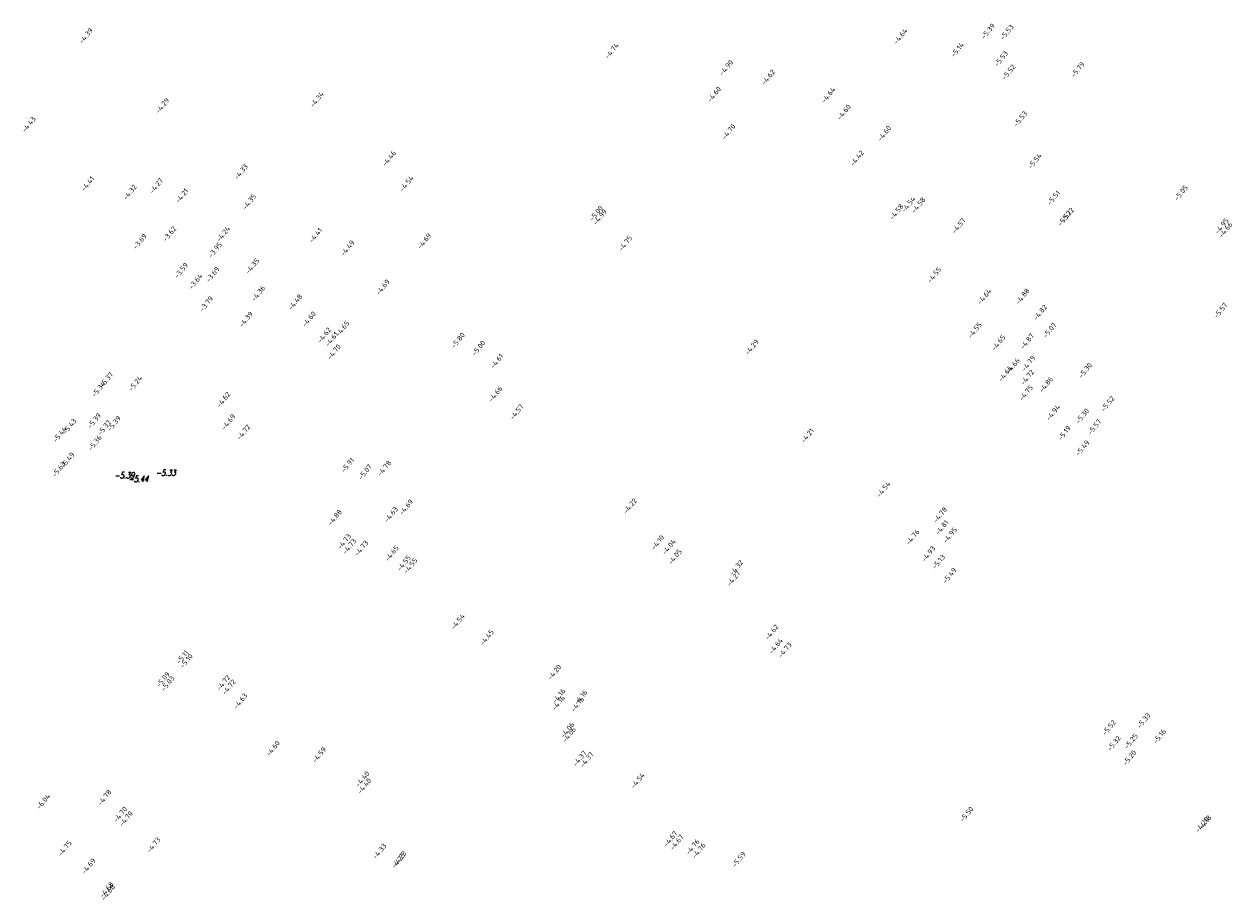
# Model space of a CAD drawing. Extents: x 107806 to 108294, y 478685 to 479420.
# Tile 8 of 13: x 108056 to 108176, y 479060 to 479146. Entities that reach past the tile are written whole.
import ezdxf
from ezdxf.enums import TextEntityAlignment as Align

# ---------------------------------------------------------------- set-up
doc = ezdxf.new("R2010")
doc.units = 0
doc.layers.add('B-XX-AL-HOOGTELABEL-S', color=252, linetype='CONTINUOUS', lineweight=25)
doc.layers.add('HGTP_hoogtepunt', color=251, linetype='CONTINUOUS', lineweight=9)
doc.styles.add('NLCS 00', font='isocpeur.ttf')
doc.styles.get("Standard").update_dxf_attribs({"font": 'romans.shx', "height": 0.9})

msp = doc.modelspace()

# ---------------------------------------------------------------- texts
at = {"layer": 'B-XX-AL-HOOGTELABEL-S', "style": 'NLCS 00'}
for s, p in [('-5.39', (108151.98, 479145.63)), ('-5.53', (108153.84, 479145.52)), ('-4.39', (108062.56, 479145.17)), ('-4.64', (108143.3, 479145.13)), ('-4.74', (108114.69, 479143.68)), ('-5.14', (108148.94, 479143.79)), ('-4.90', (108126.02, 479142)), ('-5.53', (108153.27, 479142.89)), ('-4.62', (108130.19, 479141.06)), ('-5.52', (108154.02, 479141.57)), ('-5.79', (108160.87, 479141.82)), ('-4.29', (108070.13, 479138.25)), ('-4.34', (108085.45, 479138.85)), ('-4.60', (108124.83, 479139.36)), ('-4.64', (108136.15, 479139.3)), ('-4.60', (108137.69, 479137.6)), ('-4.43', (108056.88, 479136.38)), ('-5.53', (108155.18, 479136.93)), ('-4.70', (108126.26, 479135.66)), ('-4.60', (108141.7, 479135.49)), ('-4.46', (108092.6, 479133.01)), ('-4.42', (108138.98, 479133.03)), ('-5.54', (108156.61, 479132.75)), ('-4.33', (108077.92, 479131.68)), ('-4.41', (108062.73, 479130.5)), ('-4.27', (108069.52, 479130.3)), ('-4.54', (108094.34, 479130.52)), ('-4.32', (108066.91, 479129.66)), ('-4.21', (108072.06, 479129.31)), ('-4.35', (108078.74, 479128.71)), ('-5.51', (108158.47, 479129.11)), ('-5.05', (108171.11, 479129.6)), ('-5.00', (108113.13, 479127.56)), ('-4.58', (108142.91, 479127.71)), ('-4.54', (108144.09, 479128.45)), ('-4.58', (108145.08, 479128.38)), ('-4.99', (108113.51, 479127.2)), ('-4.57', (108149.08, 479126.34)), ('-5.52', (108159.56, 479127.08)), ('-5.72', (108159.84, 479127.38)), ('-4.95', (108175.15, 479126.31)), ('-3.62', (108070.84, 479125.53)), ('-4.24', (108076.16, 479125.53)), ('-4.41', (108085.32, 479125.38)), ('-4.66', (108175.53, 479125.94)), ('-3.69', (108067.9, 479124.79)), ('-3.95', (108075.35, 479123.94)), ('-4.49', (108088.48, 479124.12)), ('-4.69', (108096.1, 479124.82)), ('-4.75', (108116.02, 479124.59)), ('-3.59', (108072, 479121.91)), ('-3.69', (108075.11, 479121.51)), ('-4.35', (108079.05, 479122.34)), ('-4.55', (108146.65, 479121.46)), ('-3.64', (108073.42, 479120.82)), ('-4.36', (108079.64, 479119.63)), ('-4.69', (108091.98, 479120.25)), ('-4.64', (108151.61, 479119.32)), ('-4.88', (108155.4, 479119.34)), ('-3.79', (108074.49, 479118.6)), ('-4.48', (108083.3, 479118.77)), ('-5.57', (108175.03, 479117.93)), ('-4.39', (108078.42, 479117.06)), ('-4.60', (108084.66, 479117.09)), ('-4.82', (108157.15, 479117.74)), ('-4.65', (108087.98, 479116.14)), ('-4.55', (108150.67, 479115.98)), ('-5.07', (108158.09, 479115.97)), ('-4.62', (108086.18, 479115.49)), ('-4.61', (108086.91, 479115.08)), ('-5.80', (108099.44, 479114.97)), ('-4.29', (108128.56, 479114.3)), ('-4.65', (108153.01, 479114.74)), ('-4.87', (108155.85, 479114.88)), ('-4.70', (108087.14, 479113.83)), ('-5.00', (108101.47, 479114.21)), ('-4.61', (108103.28, 479112.91)), ('-4.66', (108154.44, 479112.44)), ('-4.79', (108155.99, 479112.69)), ('-5.30', (108161.61, 479111.99)), ('-5.37', (108064.58, 479111.07)), ('-5.37', (108064.58, 479111.07)), ('-5.24', (108067.45, 479110.7)), ('-4.64', (108153.68, 479111.67)), ('-4.72', (108155.88, 479111.31)), ('-5.34', (108063.8, 479110.13)), ('-5.34', (108063.8, 479110.13)), ('-4.66', (108103.15, 479109.66)), ('-4.66', (108103.15, 479109.66)), ('-4.75', (108155.74, 479109.76)), ('-4.86', (108157.74, 479110.6)), ('-4.62', (108076.19, 479109.1)), ('-5.52', (108163.84, 479108.68)), ('-4.57', (108105.25, 479107.88)), ('-4.94', (108158.43, 479107.82)), ('-5.30', (108161.33, 479107.48)), ('-5.43', (108060.92, 479106.45)), ('-5.39', (108063.37, 479107.01)), ('-5.37', (108064.37, 479106.32)), ('-5.39', (108065.33, 479106.73)), ('-4.69', (108076.68, 479106.89)), ('-4.69', (108076.68, 479106.89)), ('-4.69', (108076.68, 479106.89)), ('-5.57', (108162.53, 479106.39)), ('-5.44', (108059.96, 479105.65)), ('-5.36', (108063.44, 479104.81)), ('-4.72', (108078.18, 479105.87)), ('-4.21', (108134.07, 479105.53)), ('-5.19', (108159.54, 479105.79)), ('-5.49', (108161.34, 479104.3)), ('-5.49', (108060.73, 479103.1)), ('-5.91', (108088.49, 479102.61)), ('-5.63', (108059.86, 479102.19)), ('-5.07', (108090.22, 479101.93)), ('-4.78', (108092.13, 479102.29)), ('-4.54', (108141.62, 479100.21)), ('-4.63', (108092.8, 479097.71)), ('-4.69', (108094.29, 479098.44)), ('-4.22', (108116.5, 479098.56)), ('-4.78', (108147.23, 479097.67)), ('-4.78', (108147.23, 479097.67)), ('-4.88', (108087.23, 479097.42)), ('-4.81', (108147.4, 479096.42)), ('-4.76', (108144.5, 479095.46)), ('-4.95', (108148.21, 479095.66)), ('-4.73', (108088.16, 479095.03)), ('-4.73', (108088.67, 479094.55)), ('-4.73', (108089.86, 479094.37)), ('-4.10', (108119.23, 479094.95)), ('-4.04', (108120.34, 479094.5)), ('-4.65', (108092.87, 479093.85)), ('-4.55', (108094.07, 479092.89)), ('-4.05', (108120.94, 479093.51)), ('-4.93', (108146.07, 479093.81)), ('-5.13', (108147.08, 479093.02)), ('-4.55', (108094.72, 479092.63)), ('-4.32', (108127.03, 479092.43)), ('-5.49', (108148.16, 479091.65)), ('-4.27', (108126.75, 479091.37)), ('-4.54', (108099.42, 479087.09)), ('-4.62', (108130.53, 479086.04)), ('-4.45', (108102.29, 479085.51)), ('-4.64', (108130.95, 479084.68)), ('-5.11', (108072.11, 479083.58)), ('-5.10', (108072.5, 479083.19)), ('-4.73', (108131.84, 479084.27)), ('-4.20', (108109, 479082.08)), ('-5.09', (108070.19, 479081.35)), ('-5.03', (108070.66, 479080.95)), ('-4.72', (108076.18, 479081.04)), ('-4.72', (108076.72, 479080.6)), ('-4.16', (108109.43, 479079.72)), ('-4.16', (108111.6, 479079.59)), ('-4.63', (108077.87, 479079.22)), ('-4.16', (108109.39, 479079.03)), ('-4.16', (108111.28, 479078.9)), ('-5.33', (108167.41, 479077.28)), ('-4.06', (108110.28, 479076.35)), ('-5.52', (108163.97, 479076.58)), ('-4.06', (108110.44, 479075.88)), ('-5.32', (108164.46, 479075.03)), ('-5.25', (108166.15, 479075.23)), ('-5.16', (108168.98, 479075.72)), ('-4.60', (108081.09, 479074.51)), ('-4.59', (108085.68, 479073.88)), ('-5.20', (108166, 479073.59)), ('-4.37', (108111.51, 479073.53)), ('-4.37', (108112.2, 479073.41)), ('-4.40', (108089.97, 479071.49)), ('-4.54', (108117.25, 479071.33)), ('-4.40', (108090.15, 479070.79)), ('-6.04', (108058.32, 479069.25)), ('-4.78', (108064.4, 479069.65)), ('-4.78', (108064.4, 479069.65)), ('-4.70', (108065.97, 479067.98)), ('-5.50', (108149.85, 479067.99)), ('-4.70', (108066.52, 479067.55)), ('-4.20', (108173.2, 479066.96)), ('-4.18', (108173.47, 479067.16)), ('-4.67', (108120.51, 479065.56)), ('-4.67', (108121.12, 479065.21)), ('-4.75', (108060.45, 479064.61)), ('-4.73', (108069.26, 479064.95)), ('-4.33', (108091.66, 479064.33)), ('-4.76', (108122.7, 479064.76)), ('-4.76', (108123.3, 479064.39)), ('-4.69', (108062.82, 479062.85)), ('-4.23', (108093.52, 479063.4)), ('-4.23', (108093.65, 479063.59)), ('-5.59', (108127.27, 479063.51)), ('-4.68', (108064.61, 479060.51)), ('-4.68', (108064.75, 479060.24))]:
    msp.add_text(s, height=0.5, rotation=50.9405, dxfattribs=at).set_placement(p, align=Align.CENTER)
at = {"layer": 'HGTP_hoogtepunt', "oblique": 15, "width": 0.7125}
for s, p in [('-5.39', (108066.17, 479101.45)), ('-5.33', (108070.27, 479101.7)), ('-5.44', (108067.56, 479101.09))]:
    msp.add_text(s, height=0.6, dxfattribs=at).set_placement(p, align=Align.CENTER)

doc.saveas('drawing.dxf')
